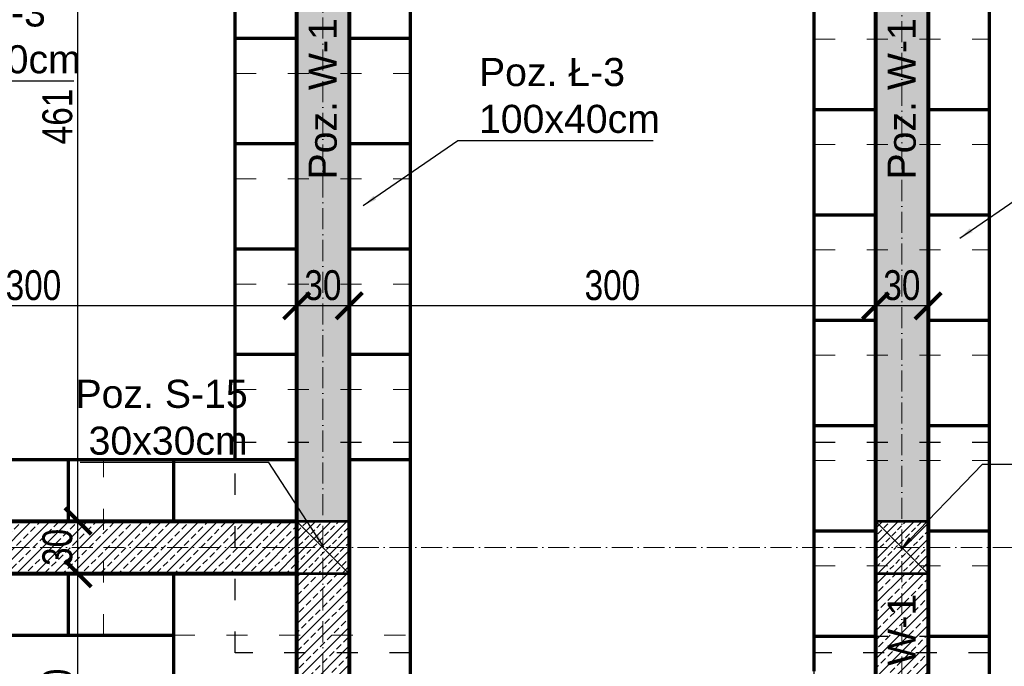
# Model space of a CAD drawing. Header units: inches. Extents: x 201967 to 338763, y -32705 to 30884.
# Tile 190 of 236: x 319461 to 320023, y 16363 to 16731. Entities that reach past the tile are written whole.
import ezdxf

# ---------------------------------------------------------------- set-up
doc = ezdxf.new("R2010")
doc.units = ezdxf.units.IN
doc.header["$MEASUREMENT"] = 0
doc.linetypes.add('ACAD_ISO03W100', pattern=[30, 12, -18])
doc.linetypes.add('ACAD_ISO10W100', pattern=[18, 12, -3, 0, -3])
for name, color, linetype, lineweight in [('01 a KONSTRUKCJA żelbet', 94, 'Continuous', 80), ('01 a1 KONSTRUKCJA żelebet', 200, 'Continuous', 53), ('01 c KONSTRUKCJA ławy', 45, 'Continuous', 70), ('01h2 KONSTRUKCJA pozycje belki', 254, 'Continuous', 13), ('01h3 KONSTRUKCJA pozycje słupy', 252, 'Continuous', 13), ('11 OSIE ściany', 2, 'ACAD_ISO10W100', 5), ('12 PRZERYWANE 1', 73, 'ACAD_ISO03W100', 9), ('20 KRESKOWANIE ścian', 63, 'Continuous', 5), ('34 WIDOK 5 030', 13, 'Continuous', 30), ('90 WYMIAR', 155, 'Continuous', 9)]:
    doc.layers.add(name, color=color, linetype=linetype, lineweight=lineweight)
doc.styles.add('100 arial', font='arial.ttf', dxfattribs={"width": 0.8, "height": 17})
doc.styles.add('OPIS', font='arial.ttf')
doc.styles.add('RomanS', font='romans.shx')
doc.dimstyles.new('100', dxfattribs={"dimscale": 10, "dimtxt": 17, "dimasz": 1.5, "dimexe": 2, "dimexo": 2, "dimgap": 0.3, "dimtad": 1, "dimdec": 1, "dimrnd": 0.5, "dimdsep": 46, "dimtxsty": '100 arial', "dimblk": 'ARCHTICK', "dimcen": 10, "dimclrd": 256, "dimclre": 256, "dimclrt": 256, "dimadec": 0, "dimazin": 0, "dimtfac": 1, "dimtdec": 1, "dimtix": 1, "dimtmove": 1, "dimatfit": 3, "dimfxl": 2, "dimfxlon": 1, "dimtolj": 1, "dimarcsym": 0})
doc.dimstyles.new('DIM100txt12', dxfattribs={"dimtxt": 12, "dimasz": 1.05, "dimexe": 0, "dimexo": 8, "dimgap": 4, "dimtad": 1, "dimdec": 7, "dimrnd": 0.5, "dimdsep": 46, "dimtxsty": 'RomanS', "dimblk1": 'DIM', "dimblk2": 'DIM', "dimsah": 1, "dimcen": 0.09, "dimse1": 1, "dimse2": 1, "dimclrt": 256, "dimadec": 1, "dimazin": 0, "dimtfac": 1, "dimtdec": 7, "dimtix": 1, "dimtofl": 0, "dimtmove": 2, "dimatfit": 3, "dimfxl": 1, "dimtolj": 1, "dimtzin": 0, "dimarcsym": 0})
pattern_1 = [(45, (0, 0), (-5.303300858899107, 5.303300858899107), []), (45, (5.30330085, 0), (-5.303300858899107, 5.303300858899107), [3.75, -1.875])]

# ---------------------------------------------------------------- blocks, each defined once
blk = doc.blocks.new('1 osie 1 część BPPZ')
at = {"layer": '11 OSIE ściany'}
for p, q in [((-1337.399999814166, -529.999028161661), (-1337.399999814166, 870.0009718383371)), ((-1007.399999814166, -169.999028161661), (-1007.399999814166, 870.0009718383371)), ((-907.3999998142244, 230.0009718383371), (-4101.782290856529, 230.0009718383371))]:
    blk.add_line(p, q, dxfattribs=at)
blk = doc.blocks.new('*U1121')
at = {"lineweight": 5, "ltscale": 0.25}
h = blk.add_hatch(dxfattribs=at)
h.set_pattern_fill('ANSI33', color=5, style=0)
h.set_pattern_definition([(45, (0, -25), (-4.490128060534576, 4.490128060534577), []), (45, (4.490130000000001, -25), (-4.490128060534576, 4.490128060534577), [3.175, -1.5875])])
h.paths.add_polyline_path([(0, 0), (-7.105427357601e-16, -30), (30, -30), (30, 0)])
blk.add_lwpolyline([(0, 0), (-7.105427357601e-16, -30), (30, -30), (30, 0)], close=True)
at = {"layer": 'Defpoints'}
blk.add_line((0, 0), (30, -30), dxfattribs=at)
blk = doc.blocks.new('1 słupy parter rozbudowa 2')
at = {"layer": '01 a1 KONSTRUKCJA żelebet', "xscale": -1, "rotation": 270}
for p in [(2679.999999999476, -15), (3010.000000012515, -15)]:
    blk.add_blockref('*U1121', p, dxfattribs=at)
blk = doc.blocks.new('DIM')
for p, q in [((7.275957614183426e-12, -13.00000000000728), (7.275957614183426e-12, 12.99999999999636)), ((8.000000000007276, -7.275957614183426e-12), (-7.999999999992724, -7.275957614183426e-12))]:
    blk.add_line(p, q)
at = {"const_width": 1.714285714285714}
blk.add_lwpolyline([(5.714285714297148, 5.714285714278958), (-5.71428571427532, -5.71428571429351)], dxfattribs=at)
blk = doc.blocks.new('_ARCHTICK')
at = {"color": 0, "linetype": 'ByBlock', "const_width": 0.15}
blk.add_lwpolyline([(-0.5, -0.5), (0.5, 0.5)], dxfattribs=at)
blk = doc.blocks.new('*D1231')
at = {"layer": '90 WYMIAR', "lineweight": -2, "transparency": 16777216}
for p, q in [((320971.5205435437, 17042.84159855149), (320971.5205435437, 17082.84159855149)), ((319964.1205437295, 17062.84159855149), (319964.1205437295, 17042.84159855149)), ((319964.1205437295, 17062.84159855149), (320971.5205435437, 17062.84159855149))]:
    blk.add_line(p, q, dxfattribs=at)
at = {"layer": 'Defpoints', "color": 0, "transparency": 16777216}
for p in [(319964.1205437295, 17070.6490449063), (320971.5205435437, 17062.84159855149), (320971.5205435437, 16300.64807306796)]:
    blk.add_point(p, dxfattribs=at)
at = {"layer": '90 WYMIAR', "lineweight": -2, "transparency": 16777216, "xscale": 15, "yscale": 15, "zscale": 15, "rotation": 180}
blk.add_blockref('_ARCHTICK', (319964.1205437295, 17062.84159855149), dxfattribs=at)
at = {"layer": '90 WYMIAR', "lineweight": -2, "transparency": 16777216, "xscale": 15, "yscale": 15, "zscale": 15}
blk.add_blockref('_ARCHTICK', (320971.5205435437, 17062.84159855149), dxfattribs=at)
at = {"layer": '90 WYMIAR', "transparency": 16777216, "insert": (320467.8205436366, 17074.52133934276), "char_height": 17, "attachment_point": 5, "style": '100 arial'}
blk.add_mtext('\\A1;1007.5', dxfattribs=at)
blk = doc.blocks.new('*D1242')
at = {"layer": '90 WYMIAR', "lineweight": -2, "transparency": 16777216}
for p, q in [((322365.5205435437, 16931.89120711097), (322405.5205435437, 16931.89120711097)), ((322385.5205435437, 16430.6490449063), (322385.5205435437, 16931.89120711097)), ((322365.5205435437, 16430.6490449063), (322405.5205435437, 16430.6490449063))]:
    blk.add_line(p, q, dxfattribs=at)
at = {"layer": 'Defpoints', "color": 0, "transparency": 16777216}
for p in [(319964.1205437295, 16931.89120711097), (322385.5205435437, 16931.89120711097), (320064.1205437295, 16430.6490449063)]:
    blk.add_point(p, dxfattribs=at)
at = {"layer": '90 WYMIAR', "lineweight": -2, "transparency": 16777216, "xscale": 15, "yscale": 15, "zscale": 15}
for p, rotation in [((322385.5205435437, 16931.89120711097), 90), ((322385.5205435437, 16430.6490449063), 270)]:
    blk.add_blockref('_ARCHTICK', p, dxfattribs=dict(at, rotation=rotation))
at = {"layer": '90 WYMIAR', "transparency": 16777216, "insert": (322373.8408027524, 16681.27012600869), "char_height": 17, "attachment_point": 5, "rotation": 90, "style": '100 arial'}
blk.add_mtext('\\A1;501', dxfattribs=at)
blk = doc.blocks.new('*D1343')
at = {"layer": '90 WYMIAR', "lineweight": -2, "transparency": 16777216}
for p, q in [((319949.1205437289, 16548.22103154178), (319949.1205437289, 16588.22103154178)), ((319979.120543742, 16548.22103154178), (319979.120543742, 16588.22103154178)), ((319979.120543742, 16568.22103154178), (319949.1205437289, 16568.22103154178))]:
    blk.add_line(p, q, dxfattribs=at)
at = {"layer": 'Defpoints', "color": 0, "transparency": 16777216}
for p in [(319949.1205437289, 16568.22103154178), (319949.1205437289, 16445.6490449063), (319979.120543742, 16445.6490449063)]:
    blk.add_point(p, dxfattribs=at)
at = {"layer": '90 WYMIAR', "lineweight": -2, "transparency": 16777216, "xscale": 15, "yscale": 15, "zscale": 15, "rotation": 180}
blk.add_blockref('_ARCHTICK', (319949.1205437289, 16568.22103154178), dxfattribs=at)
at = {"layer": '90 WYMIAR', "lineweight": -2, "transparency": 16777216, "xscale": 15, "yscale": 15, "zscale": 15}
blk.add_blockref('_ARCHTICK', (319979.120543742, 16568.22103154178), dxfattribs=at)
at = {"layer": '90 WYMIAR', "transparency": 16777216, "insert": (319964.1205437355, 16579.90657042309), "char_height": 17, "attachment_point": 5, "style": '100 arial'}
blk.add_mtext('\\A1;30', dxfattribs=at)
blk = doc.blocks.new('*D1344')
at = {"layer": '90 WYMIAR', "lineweight": -2, "transparency": 16777216}
for p, q in [((319649.1205437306, 16548.22103154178), (319649.1205437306, 16588.22103154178)), ((319949.1205437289, 16548.22103154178), (319949.1205437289, 16588.22103154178)), ((319949.1205437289, 16568.22103154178), (319649.1205437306, 16568.22103154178))]:
    blk.add_line(p, q, dxfattribs=at)
at = {"layer": 'Defpoints', "color": 0, "transparency": 16777216}
for p in [(319649.1205437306, 16568.22103154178), (319649.1205437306, 16445.6490449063), (319949.1205437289, 16445.6490449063)]:
    blk.add_point(p, dxfattribs=at)
at = {"layer": '90 WYMIAR', "lineweight": -2, "transparency": 16777216, "xscale": 15, "yscale": 15, "zscale": 15, "rotation": 180}
blk.add_blockref('_ARCHTICK', (319649.1205437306, 16568.22103154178), dxfattribs=at)
at = {"layer": '90 WYMIAR', "lineweight": -2, "transparency": 16777216, "xscale": 15, "yscale": 15, "zscale": 15}
blk.add_blockref('_ARCHTICK', (319949.1205437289, 16568.22103154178), dxfattribs=at)
at = {"layer": '90 WYMIAR', "transparency": 16777216, "insert": (319799.1205437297, 16579.90657042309), "char_height": 17, "attachment_point": 5, "style": '100 arial'}
blk.add_mtext('\\A1;300', dxfattribs=at)
blk = doc.blocks.new('*D1345')
at = {"layer": '90 WYMIAR', "lineweight": -2, "transparency": 16777216}
for p, q in [((319619.120543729, 16548.22103154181), (319619.120543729, 16588.22103154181)), ((319649.1205437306, 16548.22103154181), (319649.1205437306, 16588.22103154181)), ((319649.1205437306, 16568.22103154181), (319619.120543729, 16568.22103154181))]:
    blk.add_line(p, q, dxfattribs=at)
at = {"layer": 'Defpoints', "color": 0, "transparency": 16777216}
for p in [(319619.120543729, 16568.22103154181), (319619.120543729, 16445.6490449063), (319649.1205437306, 16445.6490449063)]:
    blk.add_point(p, dxfattribs=at)
at = {"layer": '90 WYMIAR', "lineweight": -2, "transparency": 16777216, "xscale": 15, "yscale": 15, "zscale": 15, "rotation": 180}
blk.add_blockref('_ARCHTICK', (319619.120543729, 16568.22103154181), dxfattribs=at)
at = {"layer": '90 WYMIAR', "lineweight": -2, "transparency": 16777216, "xscale": 15, "yscale": 15, "zscale": 15}
blk.add_blockref('_ARCHTICK', (319649.1205437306, 16568.22103154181), dxfattribs=at)
at = {"layer": '90 WYMIAR', "transparency": 16777216, "insert": (319634.1205437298, 16579.90657042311), "char_height": 17, "attachment_point": 5, "style": '100 arial'}
blk.add_mtext('\\A1;30', dxfattribs=at)
blk = doc.blocks.new('*D1346')
at = {"layer": '90 WYMIAR', "lineweight": -2, "transparency": 16777216}
for p, q in [((319319.1205437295, 16548.22103154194), (319319.1205437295, 16588.22103154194)), ((319619.120543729, 16548.22103154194), (319619.120543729, 16588.22103154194)), ((319619.120543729, 16568.22103154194), (319319.1205437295, 16568.22103154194))]:
    blk.add_line(p, q, dxfattribs=at)
at = {"layer": 'Defpoints', "color": 0, "transparency": 16777216}
for p in [(319319.1205437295, 16568.22103154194), (319319.1205437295, 16445.6490449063), (319619.120543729, 16445.6490449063)]:
    blk.add_point(p, dxfattribs=at)
at = {"layer": '90 WYMIAR', "lineweight": -2, "transparency": 16777216, "xscale": 15, "yscale": 15, "zscale": 15, "rotation": 180}
blk.add_blockref('_ARCHTICK', (319319.1205437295, 16568.22103154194), dxfattribs=at)
at = {"layer": '90 WYMIAR', "lineweight": -2, "transparency": 16777216, "xscale": 15, "yscale": 15, "zscale": 15}
blk.add_blockref('_ARCHTICK', (319619.120543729, 16568.22103154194), dxfattribs=at)
at = {"layer": '90 WYMIAR', "transparency": 16777216, "insert": (319469.1205437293, 16579.90657042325), "char_height": 17, "attachment_point": 5, "style": '100 arial'}
blk.add_mtext('\\A1;300', dxfattribs=at)
blk = doc.blocks.new('*D1414')
at = {"layer": '90 WYMIAR', "lineweight": -2, "transparency": 16777216}
for p, q in [((320471.7463151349, 16880.36890699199), (320511.7463151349, 16880.36890699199)), ((320491.7463151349, 16880.36890699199), (320491.7463151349, 16360.04904279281)), ((320471.7463151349, 16360.04904279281), (320511.7463151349, 16360.04904279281))]:
    blk.add_line(p, q, dxfattribs=at)
at = {"layer": 'Defpoints', "color": 0, "transparency": 16777216}
for p in [(319914.1205437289, 16880.36890699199), (319914.1205437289, 16360.04904279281), (320491.7463151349, 16360.04904279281)]:
    blk.add_point(p, dxfattribs=at)
at = {"layer": '90 WYMIAR', "lineweight": -2, "transparency": 16777216, "xscale": 15, "yscale": 15, "zscale": 15}
for p, rotation in [((320491.7463151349, 16880.36890699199), 90), ((320491.7463151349, 16360.04904279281), 270)]:
    blk.add_blockref('_ARCHTICK', p, dxfattribs=dict(at, rotation=rotation))
at = {"layer": '90 WYMIAR', "transparency": 16777216, "insert": (320480.0665743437, 16620.20897489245), "char_height": 17, "attachment_point": 5, "rotation": 90, "style": '100 arial'}
blk.add_mtext('\\A1;520.5', dxfattribs=at)
blk = doc.blocks.new('*D1415')
at = {"layer": '90 WYMIAR', "lineweight": -2, "transparency": 16777216}
for p, q in [((320471.7463151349, 16360.04904279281), (320511.7463151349, 16360.04904279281)), ((320491.7463151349, 16360.04904279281), (320491.7463151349, 16260.04904279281)), ((320471.7463151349, 16260.04904279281), (320511.7463151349, 16260.04904279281))]:
    blk.add_line(p, q, dxfattribs=at)
at = {"layer": 'Defpoints', "color": 0, "transparency": 16777216}
for p in [(319914.1205437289, 16360.04904279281), (320014.1205437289, 16260.04904279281), (320491.7463151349, 16260.04904279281)]:
    blk.add_point(p, dxfattribs=at)
at = {"layer": '90 WYMIAR', "lineweight": -2, "transparency": 16777216, "xscale": 15, "yscale": 15, "zscale": 15}
for p, rotation in [((320491.7463151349, 16360.04904279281), 90), ((320491.7463151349, 16260.04904279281), 270)]:
    blk.add_blockref('_ARCHTICK', p, dxfattribs=dict(at, rotation=rotation))
at = {"layer": '90 WYMIAR', "transparency": 16777216, "insert": (320480.0665743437, 16310.04904279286), "char_height": 17, "attachment_point": 5, "rotation": 90, "style": '100 arial'}
blk.add_mtext('\\A1;100', dxfattribs=at)
blk = doc.blocks.new('*D1446')
at = {"layer": '90 WYMIAR', "lineweight": -2, "transparency": 16777216}
for p, q in [((319514.5156209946, 16415.6490449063), (319474.5156209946, 16415.6490449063)), ((319494.5156209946, 16275.69240095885), (319494.5156209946, 16415.6490449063)), ((319514.5156209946, 16275.69240095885), (319474.5156209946, 16275.69240095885))]:
    blk.add_line(p, q, dxfattribs=at)
at = {"layer": 'Defpoints', "color": 0, "transparency": 16777216}
for p in [(319494.5156209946, 16415.6490449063), (319549.12054373, 16415.6490449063), (319619.1205437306, 16275.69240095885)]:
    blk.add_point(p, dxfattribs=at)
at = {"layer": '90 WYMIAR', "lineweight": -2, "transparency": 16777216, "xscale": 15, "yscale": 15, "zscale": 15}
for p, rotation in [((319494.5156209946, 16415.6490449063), 90), ((319494.5156209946, 16275.69240095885), 270)]:
    blk.add_blockref('_ARCHTICK', p, dxfattribs=dict(at, rotation=rotation))
at = {"layer": '90 WYMIAR', "transparency": 16777216, "insert": (319482.8358802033, 16345.67072293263), "char_height": 17, "attachment_point": 5, "rotation": 90, "style": '100 arial'}
blk.add_mtext('\\A1;140', dxfattribs=at)
blk = doc.blocks.new('*D1447')
at = {"layer": '90 WYMIAR', "lineweight": -2, "transparency": 16777216}
for p, q in [((319514.5156209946, 16445.6490449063), (319474.5156209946, 16445.6490449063)), ((319494.5156209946, 16415.6490449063), (319494.5156209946, 16445.6490449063)), ((319514.5156209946, 16415.6490449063), (319474.5156209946, 16415.6490449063))]:
    blk.add_line(p, q, dxfattribs=at)
at = {"layer": 'Defpoints', "color": 0, "transparency": 16777216}
for p in [(319494.5156209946, 16445.6490449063), (319549.12054373, 16445.6490449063), (319549.12054373, 16415.6490449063)]:
    blk.add_point(p, dxfattribs=at)
at = {"layer": '90 WYMIAR', "lineweight": -2, "transparency": 16777216, "xscale": 15, "yscale": 15, "zscale": 15}
for p, rotation in [((319494.5156209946, 16445.6490449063), 90), ((319494.5156209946, 16415.6490449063), 270)]:
    blk.add_blockref('_ARCHTICK', p, dxfattribs=dict(at, rotation=rotation))
at = {"layer": '90 WYMIAR', "transparency": 16777216, "insert": (319482.8300821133, 16430.64904490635), "char_height": 17, "attachment_point": 5, "rotation": 90, "style": '100 arial'}
blk.add_mtext('\\A1;30', dxfattribs=at)
blk = doc.blocks.new('*D1448')
at = {"layer": '90 WYMIAR', "lineweight": -2, "transparency": 16777216}
for p, q in [((319514.5156209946, 16906.53576546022), (319474.5156209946, 16906.53576546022)), ((319494.5156209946, 16445.6490449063), (319494.5156209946, 16906.53576546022)), ((319514.5156209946, 16445.6490449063), (319474.5156209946, 16445.6490449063))]:
    blk.add_line(p, q, dxfattribs=at)
at = {"layer": 'Defpoints', "color": 0, "transparency": 16777216}
for p in [(319494.5156209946, 16906.53576546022), (319619.1205437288, 16906.53576546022), (319549.12054373, 16445.6490449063)]:
    blk.add_point(p, dxfattribs=at)
at = {"layer": '90 WYMIAR', "lineweight": -2, "transparency": 16777216, "xscale": 15, "yscale": 15, "zscale": 15}
for p, rotation in [((319494.5156209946, 16906.53576546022), 90), ((319494.5156209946, 16445.6490449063), 270)]:
    blk.add_blockref('_ARCHTICK', p, dxfattribs=dict(at, rotation=rotation))
at = {"layer": '90 WYMIAR', "transparency": 16777216, "insert": (319482.8358802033, 16676.09240518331), "char_height": 17, "attachment_point": 5, "rotation": 90, "style": '100 arial'}
blk.add_mtext('\\A1;461', dxfattribs=at)

msp = doc.modelspace()

# ---------------------------------------------------------------- hatches: boundary and pattern name
at = {"layer": '20 KRESKOWANIE ścian'}
h = msp.add_hatch(dxfattribs=at)
h.set_pattern_fill('ANSI33', color=256, scale=30)
h.set_pattern_definition(pattern_1)
h.paths.add_polyline_path([(319649.1205437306, 16907.43565197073), (319949.1205437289, 16916.43451707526), (319949.1205437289, 16445.6490449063), (319979.1205437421, 16445.6490449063), (319979.1205437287, 16947.34789714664), (319319.120543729, 16927.55039391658), (319319.1205437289, 16897.53690035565), (319619.1205437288, 16906.53576546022), (319619.1205437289, 16445.6490449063), (319649.1205437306, 16445.6490449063)])
h = msp.add_hatch(dxfattribs=at)
h.set_pattern_fill('ANSI33', color=256, scale=30)
h.set_pattern_definition([(45, (-360.0000000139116, 30), (-5.303300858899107, 5.303300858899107), []), (45, (-354.6966991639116, 30), (-5.303300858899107, 5.303300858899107), [3.75, -1.875])])
h.paths.add_polyline_path([(319619.1205437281, 16445.6490449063), (319318.7780588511, 16445.6490449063), (319318.7780588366, 16415.6490449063), (319619.1205437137, 16415.6490449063)])
h = msp.add_hatch(dxfattribs=at)
h.set_pattern_fill('ANSI33', color=256, scale=30)
h.set_pattern_definition(pattern_1)
h.paths.add_polyline_path([(319649.1205437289, 16415.6490449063), (319619.1205437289, 16415.6490449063), (319619.1205437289, 16275.69240095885), (319649.1205437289, 16275.69240095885)])
h = msp.add_hatch(dxfattribs=at)
h.set_pattern_fill('ANSI33', color=256, scale=30)
h.set_pattern_definition(pattern_1)
h.paths.add_polyline_path([(319979.120543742, 16415.6490449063), (319949.120543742, 16415.6490449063), (319949.1205437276, 16285.69240095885), (319979.1205437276, 16285.69240095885)])

# ---------------------------------------------------------------- linework, layer by layer
at = {"layer": '01 a KONSTRUKCJA żelbet'}
for p, q in [((319979.1205437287, 16947.34789714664), (319979.1205437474, 16245.69240307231)), ((319949.1205437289, 16916.43451707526), (319949.1205437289, 16275.69240307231)), ((319619.1205437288, 16906.53576546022), (319619.1205437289, 15965.64898012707)), ((319649.1205437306, 16907.43565197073), (319649.1205437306, 16275.69240307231))]:
    msp.add_line(p, q, dxfattribs=at)
msp.add_lwpolyline([(319619.120543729, 16415.6490449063), (319318.7780588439, 16415.6490449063), (319318.7780588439, 16445.6490449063), (319619.120543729, 16445.6490449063)], close=True, dxfattribs=at)
at = {"layer": '01 c KONSTRUKCJA ławy'}
for p, q in [((320014.1205437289, 16260.04904279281), (320014.1205437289, 16983.41350722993)), ((319914.1205437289, 16360.04904279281), (319914.1205437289, 16880.36890699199)), ((319684.1205437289, 16340.6490449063), (319684.1205437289, 16873.46977707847)), ((319584.1205437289, 16480.6490449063), (319584.1205437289, 16870.47015537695)), ((319584.1205437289, 16720.6490449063), (319619.1205437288, 16720.6490449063)), ((319649.1205437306, 16720.6490449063), (319684.1205437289, 16720.6490449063)), ((319914.1205437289, 16680.0490427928), (319949.1205437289, 16680.0490427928)), ((319979.1205437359, 16680.0490427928), (320014.1205437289, 16680.0490427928)), ((319584.1205437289, 16660.6490449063), (319619.1205437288, 16660.6490449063)), ((319649.1205437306, 16660.6490449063), (319684.1205437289, 16660.6490449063)), ((319914.1205437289, 16620.0490427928), (319949.1205437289, 16620.0490427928)), ((319979.1205437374, 16620.04904279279), (320014.1205437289, 16620.0490427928)), ((319584.1205437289, 16600.6490449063), (319619.1205437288, 16600.6490449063)), ((319649.1205437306, 16600.6490449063), (319684.1205437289, 16600.6490449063)), ((319914.1205437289, 16560.0490427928), (319949.1205437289, 16560.0490427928)), ((319979.1205437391, 16560.0490427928), (320014.1205437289, 16560.0490427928)), ((319584.1205437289, 16540.6490449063), (319619.1205437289, 16540.6490449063)), ((319649.1205437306, 16540.6490449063), (319684.1205437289, 16540.6490449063)), ((319914.1205437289, 16500.0490427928), (319949.1205437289, 16500.0490427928)), ((319979.1205437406, 16500.0490427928), (320014.1205437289, 16500.0490427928)), ((319354.0210296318, 16480.6490449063), (319584.1205437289, 16480.6490449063)), ((319489.12054373, 16445.6490449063), (319489.12054373, 16480.6490449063)), ((319549.12054373, 16445.6490449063), (319549.12054373, 16480.6490449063)), ((319584.1205437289, 16480.6490449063), (319619.1205437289, 16480.64904490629)), ((319649.1205437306, 16480.6490449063), (319684.1205437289, 16480.6490449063)), ((319914.1205437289, 16440.0490427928), (319949.1205437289, 16440.0490427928)), ((319979.1205437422, 16440.0490427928), (320014.1205437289, 16440.0490427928)), ((319489.12054373, 16380.6490449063), (319489.12054373, 16415.6490449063)), ((319549.12054373, 16380.6490449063), (319549.12054373, 16415.6490449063)), ((317584.1205437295, 16380.6490449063), (319549.12054373, 16380.6490449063)), ((319549.12054373, 16050.61497774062), (319549.12054373, 16380.6490449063)), ((319914.1205437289, 16380.0490427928), (319949.1205437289, 16380.0490427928)), ((319979.1205437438, 16380.0490427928), (320014.1205437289, 16380.0490427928))]:
    msp.add_line(p, q, dxfattribs=at)
at = {"layer": '12 PRZERYWANE 1'}
for p, q in [((319914.1205437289, 16720.04904279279), (320014.1205437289, 16720.0490427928)), ((319584.1205437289, 16700.64904490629), (319684.1205437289, 16700.6490449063)), ((319914.1205437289, 16660.04904279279), (320014.1205437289, 16660.0490427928)), ((319584.1205437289, 16640.64904490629), (319684.1205437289, 16640.6490449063)), ((319914.1205437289, 16600.04904279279), (320014.1205437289, 16600.0490427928)), ((319584.1205437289, 16580.64904490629), (319684.1205437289, 16580.6490449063)), ((319914.1205437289, 16540.04904279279), (320014.1205437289, 16540.0490427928)), ((319584.1205437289, 16520.64904490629), (319684.1205437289, 16520.6490449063)), ((319509.12054373, 16380.6490449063), (319509.12054373, 16480.6490449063)), ((319914.1205437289, 16480.04904279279), (320014.1205437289, 16480.0490427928)), ((319914.1205437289, 16420.04904279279), (320014.1205437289, 16420.0490427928)), ((319549.12054373, 16380.6490449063), (319684.1205437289, 16380.6490449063))]:
    msp.add_line(p, q, dxfattribs=at)
at = {"layer": '34 WIDOK 5 030', "linetype": 'ACAD_ISO03W100'}
for points in [[(319684.1205437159, 16370.6490449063), (319584.1205437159, 16370.6490449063), (319584.1205437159, 16490.6490449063), (319684.1205437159, 16490.6490449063)], [(320014.1205437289, 16370.6490449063), (319914.1205437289, 16370.6490449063), (319914.1205437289, 16490.6490449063), (320014.1205437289, 16490.6490449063)], [(320014.1205437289, 16260.04904279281), (319914.1205437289, 16260.04904279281), (319914.1205437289, 16380.04904279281), (320014.1205437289, 16380.04904279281)]]:
    msp.add_lwpolyline(points, close=True, dxfattribs=at)

# ---------------------------------------------------------------- block references
at = {"layer": '01 a1 KONSTRUKCJA żelebet'}
msp.add_blockref('1 słupy parter rozbudowa 2', (316969.1205437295, 16430.6490449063), dxfattribs=at)
at = {"layer": '11 OSIE ściany'}
msp.add_blockref('1 osie 1 część BPPZ', (320971.5205435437, 16200.64807306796), dxfattribs=at)

# ---------------------------------------------------------------- texts
at = {"layer": '01h2 KONSTRUKCJA pozycje belki', "char_height": 16, "attachment_point": 5, "rotation": 89.99999999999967, "style": 'OPIS'}
for insert in [(319634.120543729, 16686.1446395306), (319964.120543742, 16686.1446395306), (319964.120543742, 16358.19549316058)]:
    msp.add_mtext('Poz. W-1', dxfattribs=dict(at, insert=insert))
at = {"layer": '01h3 KONSTRUKCJA pozycje słupy', "char_height": 16, "style": 'OPIS'}
for s, insert, attachment_point in [('Poz. Ł-3\\P100x40cm', (319392.9791956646, 16721.9140815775), 4), ('Poz. Ł-3\\P100x40cm', (319723.0787097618, 16687.9763978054), 4), ('Poz. S-15\\P30x30cm', (319591.2498893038, 16504.66811389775), 6)]:
    msp.add_mtext(s, dxfattribs=dict(at, insert=insert, attachment_point=attachment_point))

# ---------------------------------------------------------------- dimensions: what is measured, and where the dimension line sits
at = {"layer": '90 WYMIAR'}
for base, p1, p2, picture, middle in [((320971.5205435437, 17062.84159855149), (319964.1205437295, 17070.6490449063), (320971.5205435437, 16300.64807306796), '*D1231', (320467.8205436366, 17074.52133934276)), ((319319.1205437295, 16568.22103154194), (319619.120543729, 16445.6490449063), (319319.1205437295, 16445.6490449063), '*D1346', (319469.1205437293, 16579.90657042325)), ((319619.120543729, 16568.22103154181), (319649.1205437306, 16445.6490449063), (319619.120543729, 16445.6490449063), '*D1345', (319634.1205437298, 16579.90657042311)), ((319649.1205437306, 16568.22103154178), (319949.1205437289, 16445.6490449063), (319649.1205437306, 16445.6490449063), '*D1344', (319799.1205437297, 16579.90657042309)), ((319949.1205437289, 16568.22103154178), (319979.120543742, 16445.6490449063), (319949.1205437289, 16445.6490449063), '*D1343', (319964.1205437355, 16579.90657042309))]:
    dim = msp.add_linear_dim(base=base, p1=p1, p2=p2, dimstyle='100', dxfattribs=at)
    dim.commit()
    dim.dimension.update_dxf_attribs({"geometry": picture, "text_midpoint": middle})
for base, p1, p2, picture, middle in [((322385.5205435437, 16931.89120711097), (320064.1205437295, 16430.6490449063), (319964.1205437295, 16931.89120711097), '*D1242', (322373.8408027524, 16681.27012600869)), ((319494.5156209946, 16906.53576546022), (319549.12054373, 16445.6490449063), (319619.1205437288, 16906.53576546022), '*D1448', (319482.8358802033, 16676.09240518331)), ((320491.7463151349, 16360.04904279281), (319914.1205437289, 16880.36890699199), (319914.1205437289, 16360.04904279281), '*D1414', (320480.0665743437, 16620.20897489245)), ((319494.5156209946, 16445.6490449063), (319549.12054373, 16415.6490449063), (319549.12054373, 16445.6490449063), '*D1447', (319482.8300821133, 16430.64904490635)), ((319494.5156209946, 16415.6490449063), (319619.1205437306, 16275.69240095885), (319549.12054373, 16415.6490449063), '*D1446', (319482.8358802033, 16345.67072293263)), ((320491.7463151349, 16260.04904279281), (319914.1205437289, 16360.04904279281), (320014.1205437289, 16260.04904279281), '*D1415', (320480.0665743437, 16310.04904279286))]:
    dim = msp.add_linear_dim(base=base, p1=p1, p2=p2, angle=90, dimstyle='100', dxfattribs=at)
    dim.commit()
    dim.dimension.update_dxf_attribs({"geometry": picture, "text_midpoint": middle})

# ---------------------------------------------------------------- leaders
at = {"layer": '01h3 KONSTRUKCJA pozycje słupy', "annotation_type": 0, "has_hookline": 1}
for points, hookline_direction, text_width in [([(319327.0628635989, 16659.24172589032), (319380.9791956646, 16696.37883828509), (319388.9791956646, 16696.37883828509)], 0, 99.25238744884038), ([(319657.1623776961, 16625.30404211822), (319711.0787097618, 16662.44115451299), (319719.0787097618, 16662.44115451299)], 0, 99.25238744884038), ([(319997.1462045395, 16606.77185638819), (320051.0625366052, 16643.9417109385), (320059.0625366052, 16643.9417109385)], 0, 99.25238744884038), ([(319634.704328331, 16430.68678159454), (319603.2498893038, 16479.02373008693), (319595.2498893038, 16479.02373008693)], 1, 95.53069577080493), ([(319963.5493981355, 16429.7713488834), (320010.0038371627, 16478.10829737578), (320018.0038371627, 16478.10829737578)], 0, 95.53069577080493)]:
    msp.add_leader(points, dimstyle='DIM100txt12', override={"dimasz": 8, "dimgap": 4, "dimtad": 1}, dxfattribs=dict(at, hookline_direction=hookline_direction, text_width=text_width))

doc.saveas('drawing.dxf')
